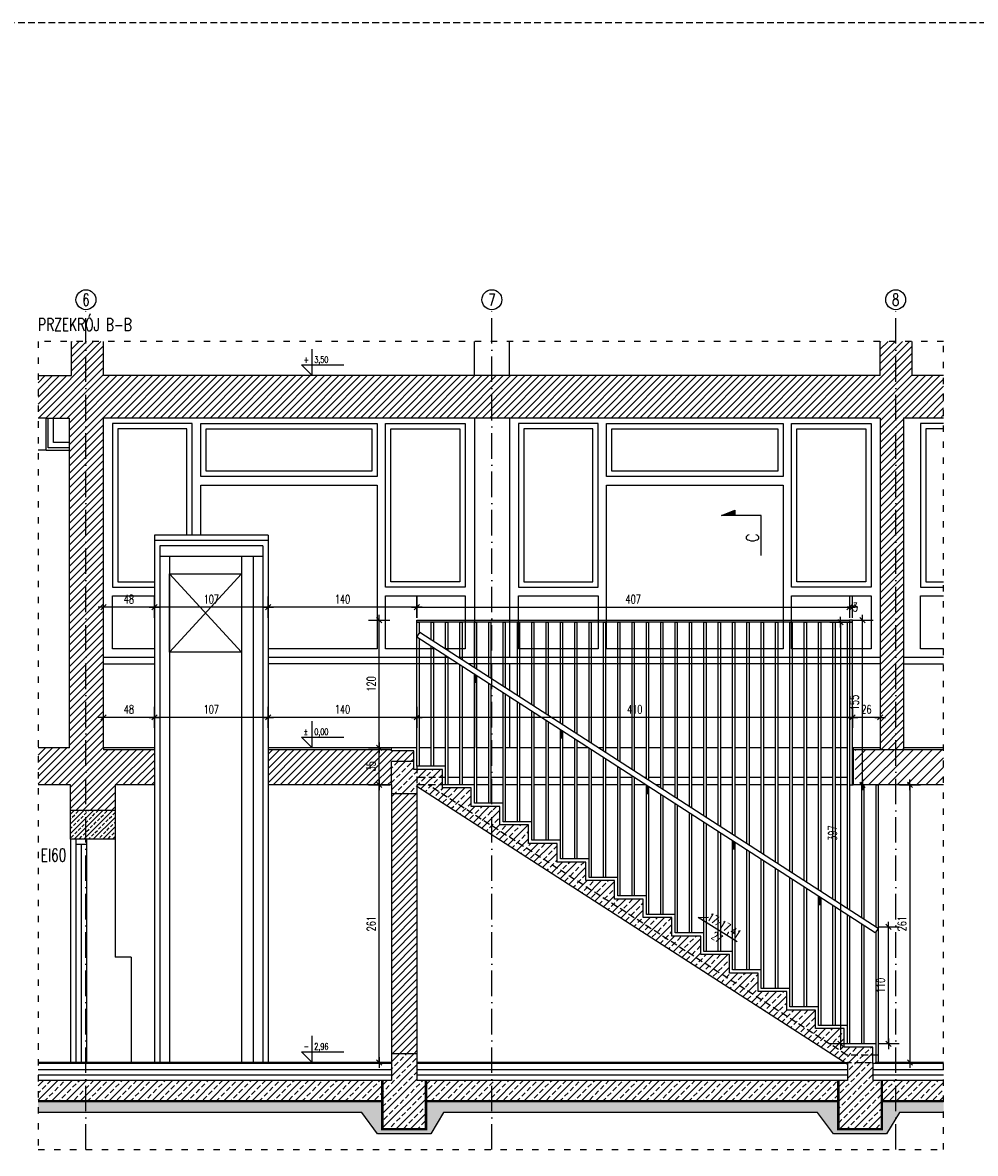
# Model space of a CAD drawing. Header units: millimetres. Extents: x 167273 to 188273, y -125105 to -88145.
# Tile 122 of 210: x 185459 to 186355, y -120168 to -119105. Entities that reach past the tile are written whole.
import ezdxf

# ---------------------------------------------------------------- set-up
doc = ezdxf.new("R2010")
doc.units = ezdxf.units.MM
doc.header["$PDMODE"] = 35
doc.header["$PDSIZE"] = 5
for name, pattern in [('ACAD_ISO03W100', [30, 12, -18]), ('ACAD_ISO10W100', [18, 12, -3, 0, -3]), ('DASHED', [0.75, 0.5, -0.25]), ('HIDDEN', [9.525, 6.35, -3.175])]:
    doc.linetypes.add(name, pattern=pattern)
for name, color, linetype in [('!_balustrada', 173, 'Continuous'), ('!_ppoz', 10, 'Continuous'), ('a-op_leader', 9, 'Continuous'), ('a-op_text', 9, 'Continuous'), ('a-osie', 1, 'ACAD_ISO10W100'), ('a-poziomy', 9, 'Continuous'), ('a-wymiary', 9, 'Continuous'), ('b-cienka', 9, 'Continuous'), ('b-izolacja', 8, 'BATTING'), ('b-przerywana1', 9, 'ACAD_ISO03W100'), ('b-widokowa', 7, 'Continuous'), ('b-ściany', 2, 'Continuous'), ('c-wyposażenie', 5, 'Continuous'), ('h-hatch', 8, 'Continuous')]:
    doc.layers.add(name, color=color, linetype=linetype)
doc.layers.add('x-revclouds', color=190, linetype='HIDDEN', plot=False)
doc.styles.add('PPAB_100', font='romans.shx', dxfattribs={"width": 0.7, "height": 12})
doc.styles.add('PPAB_50', font='romans.shx', dxfattribs={"width": 0.7, "height": 8})
doc.linetypes.add('BATTING', pattern='A,0.0001,-0.1,[134,ltypeshp.shx,S=0.1,R=0,X=-0.1,Y=0],-0.2,[134,ltypeshp.shx,S=0.1,R=180,X=0.1,Y=0],-0.1', length=0.4001)
doc.dimstyles.new('newPPAB_50', dxfattribs={"dimscale": 0, "dimtxt": 8, "dimasz": 1, "dimexe": 10, "dimexo": 10, "dimgap": 3.5, "dimtad": 1, "dimdec": 0, "dimzin": 0, "dimdsep": 46, "dimtxsty": 'PPAB_50', "dimblk": 'tick_50', "dimcen": 0.09, "dimdle": 5, "dimse1": 1, "dimse2": 1, "dimclrd": 9, "dimclre": 9, "dimclrt": 161, "dimadec": 0, "dimazin": 0, "dimtfac": 1, "dimtdec": 0, "dimtix": 1, "dimtofl": 0, "dimtmove": 2, "dimatfit": 3, "dimldrblk": 'tick_50', "dimfxl": 0, "dimtolj": 1, "dimtzin": 0, "dimarcsym": 0})
pattern_1 = [(45, (-30257.706, 36013.798), (-6.7351921, 6.7351921), []), (45, (-30250.971, 36013.798), (-6.7351921, 6.7351921), [4.7625, -2.38125])]
pattern_2 = [(45, (-33936.4083, 32599.1374), (-3.367596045, 3.367596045), [])]

# ---------------------------------------------------------------- blocks, each defined once
blk = doc.blocks.new('kota')
at = {"layer": 'a-op_text'}
for p, q in [((-27153.4, 102049.9), (-27153.4, 102074.9)), ((-27163.4, 102059.9), (-27123.4, 102059.9)), ((-27153.4, 102049.9), (-27163.4, 102059.9))]:
    blk.add_line(p, q, dxfattribs=at)
at = {"layer": 'a-op_text', "style": 'PPAB_50', "flags": 4}
for tag, p in [('ZNAK', (-27161.4, 102061.9)), ('WARTOSC', (-27151.4, 102061.9))]:
    blk.add_attdef(tag, p, '', height=8, dxfattribs=at)
blk = doc.blocks.new('tick_50')
at = {"color": 9, "ltscale": 20}
for p, q in [((-5, 0), (5, 0)), ((0, 10), (0, -10))]:
    blk.add_line(p, q, dxfattribs=at)
at = {"color": 0}
blk.add_line((2.5, 2.5), (-2.5, -2.5), dxfattribs=at)
blk = doc.blocks.new('*D1717')
at = {"layer": 'a-wymiary', "color": 9, "lineweight": -2}
blk.add_line((186264.9, -119758.3), (186240.9, -119758.3), dxfattribs=at)
at = {"layer": 'Defpoints', "color": 0}
for p in [(186239.9, -119758.3), (186239.9, -119786.9, 50.4), (186265.9, -119786.9, 50.4)]:
    blk.add_point(p, dxfattribs=at)
at = {"layer": 'a-wymiary', "color": 9, "lineweight": -2, "rotation": 180}
blk.add_blockref('tick_50', (186239.9, -119758.3), dxfattribs=at)
at = {"layer": 'a-wymiary', "color": 9, "lineweight": -2}
blk.add_blockref('tick_50', (186265.9, -119758.3), dxfattribs=at)
at = {"layer": 'a-wymiary', "color": 161, "insert": (186252.9, -119750.8), "char_height": 8, "attachment_point": 5, "style": 'PPAB_50'}
blk.add_mtext('\\A1;26', dxfattribs=at)
blk = doc.blocks.new('*D1718')
at = {"layer": 'a-wymiary', "color": 9, "lineweight": -2}
blk.add_line((186238.9, -119758.3), (185830.9, -119758.3), dxfattribs=at)
at = {"layer": 'Defpoints', "color": 0}
for p in [(185829.9, -119758.3), (185829.9, -119786.9, 50.4), (186239.9, -119786.9, 50.4)]:
    blk.add_point(p, dxfattribs=at)
at = {"layer": 'a-wymiary', "color": 9, "lineweight": -2, "rotation": 180}
blk.add_blockref('tick_50', (185829.9, -119758.3), dxfattribs=at)
at = {"layer": 'a-wymiary', "color": 9, "lineweight": -2}
blk.add_blockref('tick_50', (186239.9, -119758.3), dxfattribs=at)
at = {"layer": 'a-wymiary', "color": 161, "insert": (186034.9, -119750.8), "char_height": 8, "attachment_point": 5, "style": 'PPAB_50'}
blk.add_mtext('\\A1;410', dxfattribs=at)
blk = doc.blocks.new('*D1719')
at = {"layer": 'a-wymiary', "color": 9, "lineweight": -2}
blk.add_line((185828.9, -119758.3), (185690.9, -119758.3), dxfattribs=at)
at = {"layer": 'Defpoints', "color": 0}
for p in [(185689.9, -119758.3), (185689.9, -119786.9, 50.4), (185829.9, -119786.9, 50.4)]:
    blk.add_point(p, dxfattribs=at)
at = {"layer": 'a-wymiary', "color": 9, "lineweight": -2, "rotation": 180}
blk.add_blockref('tick_50', (185689.9, -119758.3), dxfattribs=at)
at = {"layer": 'a-wymiary', "color": 9, "lineweight": -2}
blk.add_blockref('tick_50', (185829.9, -119758.3), dxfattribs=at)
at = {"layer": 'a-wymiary', "color": 161, "insert": (185759.9, -119750.8), "char_height": 8, "attachment_point": 5, "style": 'PPAB_50'}
blk.add_mtext('\\A1;140', dxfattribs=at)
blk = doc.blocks.new('*D1720')
at = {"layer": 'a-wymiary', "color": 9, "lineweight": -2}
blk.add_line((185688.9, -119758.3), (185583.9, -119758.3), dxfattribs=at)
at = {"layer": 'Defpoints', "color": 0}
for p in [(185582.9, -119758.3), (185582.9, -119786.9, 50.4), (185689.9, -119786.9, 50.4)]:
    blk.add_point(p, dxfattribs=at)
at = {"layer": 'a-wymiary', "color": 9, "lineweight": -2, "rotation": 180}
blk.add_blockref('tick_50', (185582.9, -119758.3), dxfattribs=at)
at = {"layer": 'a-wymiary', "color": 9, "lineweight": -2}
blk.add_blockref('tick_50', (185689.9, -119758.3), dxfattribs=at)
at = {"layer": 'a-wymiary', "color": 161, "insert": (185636.4, -119750.8), "char_height": 8, "attachment_point": 5, "style": 'PPAB_50'}
blk.add_mtext('\\A1;107', dxfattribs=at)
blk = doc.blocks.new('*D1721')
at = {"layer": 'a-wymiary', "color": 9, "lineweight": -2}
blk.add_line((185581.9, -119758.3), (185535.9, -119758.3), dxfattribs=at)
at = {"layer": 'Defpoints', "color": 0}
for p in [(185534.9, -119758.3), (185534.9, -119786.9, 50.4), (185582.9, -119786.9, 50.4)]:
    blk.add_point(p, dxfattribs=at)
at = {"layer": 'a-wymiary', "color": 9, "lineweight": -2, "rotation": 180}
blk.add_blockref('tick_50', (185534.9, -119758.3), dxfattribs=at)
at = {"layer": 'a-wymiary', "color": 9, "lineweight": -2}
blk.add_blockref('tick_50', (185582.9, -119758.3), dxfattribs=at)
at = {"layer": 'a-wymiary', "color": 161, "insert": (185558.9, -119750.8), "char_height": 8, "attachment_point": 5, "style": 'PPAB_50'}
blk.add_mtext('\\A1;48', dxfattribs=at)
blk = doc.blocks.new('*D1776')
at = {"layer": 'a-wymiary', "color": 9, "lineweight": -2}
blk.add_line((186228.5, -119669.9), (186228.5, -120064.5), dxfattribs=at)
at = {"layer": 'Defpoints', "color": 0}
for p in [(186234.9, -119668.9, 50.4), (186228.5, -120065.5), (186234.9, -120065.5, 50.4)]:
    blk.add_point(p, dxfattribs=at)
at = {"layer": 'a-wymiary', "color": 9, "lineweight": -2}
for p, rotation in [((186228.5, -119668.9), 90), ((186228.5, -120065.5), 270)]:
    blk.add_blockref('tick_50', p, dxfattribs=dict(at, rotation=rotation))
at = {"layer": 'a-wymiary', "color": 161, "insert": (186221, -119867.2), "char_height": 8, "attachment_point": 5, "rotation": 90, "style": 'PPAB_50'}
blk.add_mtext('\\A1;397', dxfattribs=at)
blk = doc.blocks.new('*D1778')
at = {"layer": 'a-wymiary', "color": 9, "lineweight": -2}
for p, q in [((186235.9, -119654.7), (186234.9, -119654.7)), ((186240.9, -119654.7), (186241.9, -119654.7))]:
    blk.add_line(p, q, dxfattribs=at)
at = {"layer": 'Defpoints', "color": 0}
for p in [(186239.9, -119654.7), (186236.9, -119666.9, 50.4), (186239.9, -119666.9, 50.4)]:
    blk.add_point(p, dxfattribs=at)
at = {"layer": 'a-wymiary', "color": 9, "lineweight": -2}
blk.add_blockref('tick_50', (186236.9, -119654.7), dxfattribs=at)
at = {"layer": 'a-wymiary', "color": 9, "lineweight": -2, "rotation": 180}
blk.add_blockref('tick_50', (186239.9, -119654.7), dxfattribs=at)
at = {"layer": 'a-wymiary', "color": 161, "insert": (186242.4, -119654.7), "char_height": 8, "attachment_point": 5, "style": 'PPAB_50'}
blk.add_mtext('\\A1;3', dxfattribs=at)
blk = doc.blocks.new('*D1782')
at = {"layer": 'a-wymiary', "color": 9, "lineweight": -2}
blk.add_line((185828.9, -119654.7), (185690.9, -119654.7), dxfattribs=at)
at = {"layer": 'Defpoints', "color": 0}
for p in [(185689.9, -119586.9, 50.4), (185689.9, -119654.7), (185829.9, -119666.9, 50.4)]:
    blk.add_point(p, dxfattribs=at)
at = {"layer": 'a-wymiary', "color": 9, "lineweight": -2, "rotation": 180}
blk.add_blockref('tick_50', (185689.9, -119654.7), dxfattribs=at)
at = {"layer": 'a-wymiary', "color": 9, "lineweight": -2}
blk.add_blockref('tick_50', (185829.9, -119654.7), dxfattribs=at)
at = {"layer": 'a-wymiary', "color": 161, "insert": (185759.9, -119647.2), "char_height": 8, "attachment_point": 5, "style": 'PPAB_50'}
blk.add_mtext('\\A1;140', dxfattribs=at)
blk = doc.blocks.new('*D1783')
at = {"layer": 'a-wymiary', "color": 9, "lineweight": -2}
blk.add_line((185688.9, -119654.7), (185583.9, -119654.7), dxfattribs=at)
at = {"layer": 'Defpoints', "color": 0}
for p in [(185582.9, -119586.9, 50.4), (185689.9, -119586.9, 50.4), (185582.9, -119654.7)]:
    blk.add_point(p, dxfattribs=at)
at = {"layer": 'a-wymiary', "color": 9, "lineweight": -2, "rotation": 180}
blk.add_blockref('tick_50', (185582.9, -119654.7), dxfattribs=at)
at = {"layer": 'a-wymiary', "color": 9, "lineweight": -2}
blk.add_blockref('tick_50', (185689.9, -119654.7), dxfattribs=at)
at = {"layer": 'a-wymiary', "color": 161, "insert": (185636.4, -119647.2), "char_height": 8, "attachment_point": 5, "style": 'PPAB_50'}
blk.add_mtext('\\A1;107', dxfattribs=at)
blk = doc.blocks.new('*D1784')
at = {"layer": 'a-wymiary', "color": 9, "lineweight": -2}
blk.add_line((185581.9, -119654.7), (185535.9, -119654.7), dxfattribs=at)
at = {"layer": 'Defpoints', "color": 0}
for p in [(185582.9, -119586.9, 50.4), (185534.9, -119654.7), (185534.9, -119786.9, 50.4)]:
    blk.add_point(p, dxfattribs=at)
at = {"layer": 'a-wymiary', "color": 9, "lineweight": -2, "rotation": 180}
blk.add_blockref('tick_50', (185534.9, -119654.7), dxfattribs=at)
at = {"layer": 'a-wymiary', "color": 9, "lineweight": -2}
blk.add_blockref('tick_50', (185582.9, -119654.7), dxfattribs=at)
at = {"layer": 'a-wymiary', "color": 161, "insert": (185558.9, -119647.2), "char_height": 8, "attachment_point": 5, "style": 'PPAB_50'}
blk.add_mtext('\\A1;48', dxfattribs=at)
blk = doc.blocks.new('*D1785')
at = {"layer": 'a-wymiary', "color": 9, "lineweight": -2}
blk.add_line((186293.9, -119822.9), (186293.9, -120081.9), dxfattribs=at)
at = {"layer": 'Defpoints', "color": 0}
for p in [(186263.9, -119821.9, 50.4), (186263.9, -120082.9, 50.4), (186293.9, -120082.9)]:
    blk.add_point(p, dxfattribs=at)
at = {"layer": 'a-wymiary', "color": 9, "lineweight": -2}
for p, rotation in [((186293.9, -119821.9), 90), ((186293.9, -120082.9), 270)]:
    blk.add_blockref('tick_50', p, dxfattribs=dict(at, rotation=rotation))
at = {"layer": 'a-wymiary', "color": 161, "insert": (186286.4, -119952.4), "char_height": 8, "attachment_point": 5, "rotation": 90, "style": 'PPAB_50'}
blk.add_mtext('\\A1;261', dxfattribs=at)

msp = doc.modelspace()

# ---------------------------------------------------------------- hatches: boundary and pattern name
at = {"layer": 'a-poziomy', "ltscale": 0.5}
msp.add_hatch(color=256, dxfattribs=at).paths.add_polyline_path([(186128.94, -119563.48), (186116.44, -119568.48), (186128.94, -119568.48)])
at = {"layer": 'h-hatch'}
h = msp.add_hatch(dxfattribs=at)
h.set_pattern_fill('ANSI31', color=256, scale=1.5, style=0)
h.set_pattern_definition(pattern_2)
h.paths.add_polyline_path([(186325.44, -119436.89), (186295.95, -119436.89), (186295.95, -119404.89), (186265.94, -119404.89), (186265.94, -119436.89), (185534.94, -119436.89), (185534.94, -119404.89), (185504.94, -119404.89), (185504.94, -119436.89), (185473.44, -119436.89), (185473.44, -119476.89), (185480.94, -119476.89), (185502.94, -119476.89), (185502.94, -119506.89), (185502.94, -119786.89), (185473.44, -119786.89), (185473.44, -119821.89), (185503.94, -119821.89), (185503.94, -119845.89), (185545.94, -119845.89), (185545.94, -119821.89), (185582.93, -119821.89), (185582.93, -119788.92), (185534.94, -119788.92), (185534.94, -119786.89), (185534.94, -119476.89), (186265.94, -119476.89), (186265.94, -119786.89), (186265.94, -119788.91), (186287.94, -119788.91), (186287.94, -119786.89), (186287.94, -119476.89), (186325.44, -119476.89)])
h = msp.add_hatch(dxfattribs=at)
h.set_pattern_fill('ANSI31', color=256, scale=1.5, style=0)
h.set_pattern_definition(pattern_2)
h.paths.add_polyline_path([(185826.94, -119789.89), (185805.94, -119789.89), (185805.94, -119788.91), (185689.93, -119788.92), (185689.93, -119821.89), (185805.94, -119821.89), (185805.94, -119799.91), (185826.94, -119799.91)])
h = msp.add_hatch(dxfattribs=at)
h.set_pattern_fill('ANSI31', color=256, scale=2, style=0)
h.set_pattern_definition([(45, (-30257.706, 36013.7983), (-4.49012806, 4.49012806), [])])
h.paths.add_polyline_path([(186325.44, -119788.91), (186242.44, -119788.91), (186242.44, -119821.89), (186325.44, -119821.89)])
h = msp.add_hatch(dxfattribs=at)
h.set_pattern_fill('ANSI33', color=256, scale=1.5, style=0)
h.set_pattern_definition(pattern_1)
h.paths.add_polyline_path([(186096.94, -119964.01), (186069.94, -119964.01), (186069.94, -119946.6), (186042.94, -119946.6), (186042.94, -119929.19), (186015.94, -119929.19), (186015.94, -119911.78), (185988.94, -119911.78), (185988.94, -119894.36), (185961.94, -119894.36), (185961.94, -119876.95), (185934.94, -119876.95), (185934.94, -119859.54), (185907.94, -119859.54), (185907.94, -119842.13), (185880.94, -119842.13), (185880.94, -119824.72), (185853.94, -119824.72), (185853.94, -119807.31), (185826.94, -119807.31), (185826.94, -119799.91), (185805.94, -119799.91), (185805.94, -119821.89), (185805.94, -119829.89), (185829.94, -119829.89), (185829.94, -119823.34), (186232.42, -120082.89), (186234.94, -120084.52), (186234.94, -120099.89), (186226.94, -120099.89), (186226.94, -120144.89), (186266.94, -120144.89), (186266.94, -120099.89), (186258.94, -120099.89), (186258.94, -120083.89), (186258.94, -120068.48), (186231.94, -120068.48), (186231.94, -120051.07), (186204.94, -120051.07), (186204.94, -120033.66), (186177.94, -120033.66), (186177.94, -120016.25), (186150.94, -120016.25), (186150.94, -119998.83), (186123.94, -119998.83), (186123.94, -119981.42), (186096.94, -119981.42)])
h = msp.add_hatch(dxfattribs=at)
h.set_pattern_fill('ANSI31', color=256, scale=1.5, style=0)
h.set_pattern_definition([(45, (-30257.706, 36013.7983), (-3.367596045, 3.367596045), [])])
h.paths.add_polyline_path([(185829.94, -119829.89), (185805.94, -119829.89), (185805.94, -120074.89), (185829.94, -120074.89)])
h = msp.add_hatch(dxfattribs=at)
h.set_pattern_fill('ANSI33', color=256, style=0)
h.set_pattern_definition([(45, (12047.5, -8281.542), (-4.49012806, 4.49012806), []), (45, (12051.99, -8281.542), (-4.49012806, 4.49012806), [3.175, -1.5875])])
h.paths.add_polyline_path([(185545.94, -119845.89), (185503.94, -119845.89), (185503.94, -119872.89), (185527.9, -119872.89, -1), (185533.9, -119872.89), (185545.94, -119872.89)])
h.paths.add_polyline_path([(185527.9, -119872.89), (185533.9, -119872.89, 1)], flags=17)
h = msp.add_hatch(dxfattribs=at)
h.set_pattern_fill('ANSI33', color=256, scale=1.5, style=0)
h.set_pattern_definition(pattern_1)
h.paths.add_polyline_path([(185837.94, -120099.89), (185829.94, -120099.89), (185829.94, -120082.89), (185829.94, -120074.89), (185805.94, -120074.89), (185805.94, -120082.89), (185805.94, -120099.89), (185797.94, -120099.89), (185797.94, -120144.89), (185837.94, -120144.89)])
h = msp.add_hatch(dxfattribs=at)
h.set_pattern_fill('ANSI33', color=256, scale=1.5, style=0)
h.set_pattern_definition(pattern_1)
h.paths.add_polyline_path([(185797.94, -120099.89), (185473.44, -120099.89), (185473.44, -120119.89), (185797.94, -120119.89)])
h = msp.add_hatch(dxfattribs=at)
h.set_pattern_fill('ANSI33', color=256, scale=1.5, style=0)
h.set_pattern_definition(pattern_1)
h.paths.add_polyline_path([(186226.94, -120099.89), (185837.94, -120099.89), (185837.94, -120119.89), (186226.94, -120119.89)])
h = msp.add_hatch(dxfattribs=at)
h.set_pattern_fill('ANSI33', color=256, scale=1.5, style=0)
h.set_pattern_definition(pattern_1)
h.paths.add_polyline_path([(186325.44, -120099.89), (186266.94, -120099.89), (186266.94, -120119.89), (186325.44, -120119.89)])
h = msp.add_hatch(dxfattribs=at)
h.set_pattern_fill('DASH', color=256, angle=45, style=0)
h.set_pattern_definition([(45, (-30257.706, 36013.7983), (4e-16, 4.49012806), [3.175, -3.175])])
h.paths.add_polyline_path([(186325.44, -120119.89), (186266.94, -120119.89), (186266.94, -120144.89), (186226.94, -120144.89), (186226.94, -120119.89), (185837.94, -120119.89), (185837.94, -120144.89), (185797.94, -120144.89), (185797.94, -120119.89), (185473.44, -120119.89), (185473.44, -120129.89), (185777.94, -120129.89), (185792.94, -120149.89), (185842.94, -120149.89), (185854.94, -120129.89), (186206.94, -120129.89), (186221.94, -120149.89), (186271.94, -120149.89), (186283.94, -120129.89), (186325.44, -120129.89)])

# ---------------------------------------------------------------- linework, layer by layer
at = {"layer": '!_balustrada'}
for p, q in [((185829.94, -119786.89), (185829.94, -119668.89)), ((185829.94, -119668.89), (185831.94, -119668.89)), ((185831.94, -119668.89), (185831.94, -119679.74)), ((185831.94, -119684.13), (185831.94, -119804.31)), ((185843.44, -119804.31), (185843.44, -119691.55)), ((185845.44, -119692.84), (185845.44, -119804.31)), ((185856.94, -119804.31), (185856.94, -119700.25)), ((185858.94, -119701.54), (185858.94, -119821.72)), ((185870.44, -119821.72), (185870.44, -119708.96)), ((185883.94, -119707.89), (185883.94, -119711.72)), ((185872.44, -119710.25), (185872.44, -119821.72)), ((185883.94, -119717.67), (185883.94, -119786.89)), ((185883.94, -119821.72), (185883.94, -119717.67)), ((185884.44, -119717.99), (185884.44, -119725.31)), ((185885.44, -119718.63), (185885.44, -119725.31)), ((185885.94, -119718.96), (185885.94, -119839.13)), ((185884.44, -119725.31), (185885.44, -119725.31)), ((185897.44, -119839.13), (185897.44, -119726.37)), ((185899.44, -119727.66), (185899.44, -119839.13)), ((185910.94, -119839.13), (185910.94, -119735.08)), ((185912.94, -119736.37), (185912.94, -119856.54)), ((185924.44, -119856.54), (185924.44, -119743.78)), ((185926.44, -119745.07), (185926.44, -119856.54)), ((185937.94, -119856.54), (185937.94, -119752.49)), ((185939.94, -119753.78), (185939.94, -119873.95)), ((185951.44, -119873.95), (185951.44, -119761.2)), ((185953.44, -119762.49), (185953.44, -119873.95)), ((185964.94, -119873.95), (185964.94, -119769.9)), ((185965.44, -119770.22), (185965.44, -119777.55)), ((185966.44, -119770.87), (185966.44, -119777.55)), ((185966.94, -119771.19), (185966.94, -119891.36)), ((185965.44, -119777.55), (185966.44, -119777.55)), ((185978.44, -119891.36), (185978.44, -119778.61)), ((185980.44, -119779.9), (185980.44, -119891.36)), ((185991.94, -119891.36), (185991.94, -119787.31)), ((185993.94, -119788.6), (185993.94, -119908.78)), ((186005.44, -119908.78), (186005.44, -119796.02)), ((186007.44, -119797.31), (186007.44, -119908.78)), ((186018.94, -119908.78), (186018.94, -119804.73)), ((185870.44, -119814.89), (185858.94, -119814.89)), ((185883.94, -119814.89), (185872.44, -119814.89)), ((185897.44, -119814.89), (185885.94, -119814.89)), ((185910.94, -119814.89), (185899.44, -119814.89)), ((185924.44, -119814.89), (185912.94, -119814.89)), ((185937.94, -119814.89), (185926.44, -119814.89)), ((185951.44, -119814.89), (185939.94, -119814.89)), ((185964.94, -119814.89), (185953.44, -119814.89)), ((185978.44, -119814.89), (185966.94, -119814.89)), ((185991.94, -119814.89), (185980.44, -119814.89)), ((186005.44, -119814.89), (185993.94, -119814.89)), ((186018.94, -119814.89), (186007.44, -119814.89)), ((186020.94, -119806.02), (186020.94, -119926.19)), ((186032.44, -119814.89), (186020.94, -119814.89)), ((186032.44, -119926.19), (186032.44, -119813.43)), ((186034.44, -119814.72), (186034.44, -119926.19)), ((186034.71, -119814.89), (186034.44, -119814.89)), ((186045.94, -119814.89), (186043.94, -119814.89)), ((186059.44, -119814.89), (186047.94, -119814.89)), ((186072.94, -119814.89), (186061.44, -119814.89)), ((186086.44, -119814.89), (186074.94, -119814.89)), ((186099.94, -119814.89), (186088.44, -119814.89)), ((186113.44, -119814.89), (186101.94, -119814.89)), ((186126.94, -119814.89), (186115.44, -119814.89)), ((186140.44, -119814.89), (186128.94, -119814.89)), ((186153.94, -119814.89), (186142.44, -119814.89)), ((186167.44, -119814.89), (186155.94, -119814.89)), ((186180.94, -119814.89), (186169.44, -119814.89)), ((186194.44, -119814.89), (186182.94, -119814.89)), ((186207.94, -119814.89), (186196.44, -119814.89)), ((186221.44, -119814.89), (186209.94, -119814.89)), ((186234.94, -119814.89), (186223.44, -119814.89)), ((185831.94, -119821.72), (185829.94, -119821.72)), ((186045.94, -119926.19), (186045.94, -119822.14)), ((186046.44, -119822.46), (186046.44, -119829.78)), ((186047.44, -119823.1), (186047.44, -119829.78)), ((186047.94, -119823.43), (186047.94, -119943.6)), ((186261.94, -119955.48), (186261.94, -119821.89)), ((186261.94, -119821.89), (186263.94, -119821.89)), ((186263.94, -119821.89), (186263.94, -120082.89)), ((186046.44, -119829.78), (186047.44, -119829.78)), ((186059.44, -119943.6), (186059.44, -119830.84)), ((186061.44, -119832.13), (186061.44, -119943.6)), ((186072.94, -119943.6), (186072.94, -119839.55)), ((186074.94, -119840.84), (186074.94, -119961.01)), ((186086.44, -119961.01), (186086.44, -119848.25)), ((186088.44, -119849.54), (186088.44, -119961.01)), ((186099.94, -119961.01), (186099.94, -119856.96)), ((186101.94, -119858.25), (186101.94, -119978.42)), ((186113.44, -119978.42), (186113.44, -119865.67)), ((186115.44, -119866.96), (186115.44, -119978.42)), ((186126.94, -119978.42), (186126.94, -119874.37)), ((186127.44, -119874.7), (186127.44, -119882.02)), ((186128.44, -119875.34), (186128.44, -119882.02)), ((186128.94, -119875.66), (186128.94, -119995.83)), ((186127.44, -119882.02), (186128.44, -119882.02)), ((186153.94, -119995.83), (186153.94, -119891.78)), ((186155.94, -119893.07), (186155.94, -120013.25)), ((186167.44, -120013.25), (186167.44, -119900.49)), ((186169.44, -119901.78), (186169.44, -120013.25)), ((186180.94, -120013.25), (186180.94, -119909.2)), ((186182.94, -119910.49), (186182.94, -120030.66)), ((186194.44, -120030.66), (186194.44, -119917.9)), ((186196.44, -119919.19), (186196.44, -120030.66)), ((186207.94, -120030.66), (186207.94, -119926.61)), ((186208.44, -119926.93), (186208.44, -119934.25)), ((186209.44, -119927.58), (186209.44, -119934.25)), ((186209.94, -119927.9), (186209.94, -120048.07)), ((186208.44, -119934.25), (186209.44, -119934.25)), ((186221.44, -120048.07), (186221.44, -119935.31)), ((186223.44, -119936.6), (186223.44, -120048.07)), ((186234.94, -120048.07), (186234.94, -119944.02)), ((186236.94, -119945.31), (186236.94, -120065.48)), ((186248.44, -120065.48), (186248.44, -119952.73)), ((186250.44, -119954.02), (186250.44, -120065.48)), ((186261.94, -120065.48), (186261.94, -119959.87)), ((186236.94, -120082.89), (186234.94, -120082.89)), ((186250.44, -120082.89), (186248.44, -120082.89)), ((186263.94, -120082.89), (186261.94, -120082.89))]:
    msp.add_line(p, q, dxfattribs=at)
at = {"layer": '!_balustrada', "linetype": 'HIDDEN'}
for p, q in [((185829.94, -119804.31), (185829.94, -119821.72)), ((185856.94, -119814.89), (185829.94, -119814.89)), ((185856.94, -119821.72), (185829.94, -119821.72)), ((186232.42, -120082.89), (186261.94, -120082.89))]:
    msp.add_line(p, q, dxfattribs=at)
at = {"layer": '!_balustrada'}
for points in [[(186236.94, -119668.89), (185829.94, -119668.89), (185829.94, -119666.89), (186236.94, -119666.89)], [(185843.44, -119685.6), (185843.44, -119668.89), (185845.44, -119668.89), (185845.44, -119686.89)], [(185856.94, -119694.31), (185856.94, -119668.89), (185858.94, -119668.89), (185858.94, -119695.6)], [(185870.44, -119703.01), (185870.44, -119668.89), (185872.44, -119668.89), (185872.44, -119704.3)], [(185883.94, -119711.72), (185883.94, -119668.89), (185885.94, -119668.89), (185885.94, -119713.01)], [(185897.44, -119720.42), (185897.44, -119668.89), (185899.44, -119668.89), (185899.44, -119721.71)], [(185910.94, -119729.13), (185910.94, -119668.89), (185912.94, -119668.89), (185912.94, -119730.42)], [(185924.44, -119737.83), (185924.44, -119668.89), (185926.44, -119668.89), (185926.44, -119739.12)], [(185937.94, -119746.54), (185937.94, -119668.89), (185939.94, -119668.89), (185939.94, -119747.83)], [(185951.44, -119755.25), (185951.44, -119668.89), (185953.44, -119668.89), (185953.44, -119756.54)], [(185964.94, -119763.95), (185964.94, -119668.89), (185966.94, -119668.89), (185966.94, -119765.24)], [(185978.44, -119772.66), (185978.44, -119668.89), (185980.44, -119668.89), (185980.44, -119773.95)], [(185991.94, -119781.36), (185991.94, -119668.89), (185993.94, -119668.89), (185993.94, -119782.65)], [(186005.44, -119790.07), (186005.44, -119668.89), (186007.44, -119668.89), (186007.44, -119791.36)], [(186018.94, -119798.78), (186018.94, -119668.89), (186020.94, -119668.89), (186020.94, -119800.07)], [(186032.44, -119807.48), (186032.44, -119668.89), (186034.44, -119668.89), (186034.44, -119808.77)], [(186045.94, -119816.19), (186045.94, -119668.89), (186047.94, -119668.89), (186047.94, -119817.48)], [(186059.44, -119824.89), (186059.44, -119668.89), (186061.44, -119668.89), (186061.44, -119826.18)], [(186072.94, -119833.6), (186072.94, -119668.89), (186074.94, -119668.89), (186074.94, -119834.89)], [(186086.44, -119842.31), (186086.44, -119668.89), (186088.44, -119668.89), (186088.44, -119843.6)], [(186099.94, -119851.01), (186099.94, -119668.89), (186101.94, -119668.89), (186101.94, -119852.3)], [(186113.44, -119859.72), (186113.44, -119668.89), (186115.44, -119668.89), (186115.44, -119861.01)], [(186126.94, -119868.42), (186126.94, -119668.89), (186128.94, -119668.89), (186128.94, -119869.71)], [(186140.44, -119877.13), (186140.44, -119668.89), (186142.44, -119668.89), (186142.44, -119878.42)], [(186153.94, -119885.83), (186153.94, -119668.89), (186155.94, -119668.89), (186155.94, -119887.12)], [(186167.44, -119894.54), (186167.44, -119668.89), (186169.44, -119668.89), (186169.44, -119895.83)], [(186180.94, -119903.25), (186180.94, -119668.89), (186182.94, -119668.89), (186182.94, -119904.54)], [(186194.44, -119911.95), (186194.44, -119668.89), (186196.44, -119668.89), (186196.44, -119913.24)], [(186207.94, -119920.66), (186207.94, -119668.89), (186209.94, -119668.89), (186209.94, -119921.95)], [(186221.44, -119929.36), (186221.44, -119668.89), (186223.44, -119668.89), (186223.44, -119930.65)], [(186234.94, -119938.07), (186234.94, -119668.89), (186236.94, -119668.89), (186236.94, -119939.36)], [(185829.94, -119682.84), (185832.65, -119678.64)], [(186261.23, -119960.97), (185829.94, -119682.84)], [(186263.94, -119956.77), (185832.65, -119678.64)], [(186248.44, -119946.78), (186248.44, -119821.89), (186250.44, -119821.89), (186250.44, -119948.07)], [(186140.44, -119995.83), (186140.44, -119883.08)], [(186142.44, -119884.37), (186142.44, -119995.83)], [(186263.94, -119956.77), (186261.23, -119960.97)]]:
    msp.add_lwpolyline(points, dxfattribs=at)
at = {"layer": '!_balustrada', "color": 3}
for points in [[(186236.94, -119668.89), (186239.94, -119668.89), (186239.94, -119666.89), (186236.94, -119666.89)], [(186239.94, -119821.89), (186240.44, -119821.89), (186240.44, -119814.89), (186239.94, -119814.89)]]:
    msp.add_lwpolyline(points, close=True, dxfattribs=at)
at = {"layer": '!_balustrada'}
msp.add_lwpolyline([(186236.94, -119821.89), (186239.94, -119821.89), (186239.94, -119668.89), (186236.94, -119668.89)], close=True, dxfattribs=at)
at = {"layer": '!_balustrada', "linetype": 'HIDDEN'}
msp.add_lwpolyline([(186263.94, -120075.89), (186234.48, -120075.89), (185840.34, -119821.72)], dxfattribs=at)
at = {"layer": '!_ppoz'}
for p, q in [((185508.94, -119872.89), (185508.94, -120082.89)), ((185518.94, -119877.89), (185508.94, -119877.89)), ((185513.94, -119877.89), (185513.94, -120082.89)), ((185518.94, -119872.89), (185518.94, -120082.89))]:
    msp.add_line(p, q, dxfattribs=at)
at = {"layer": 'a-op_leader'}
msp.add_lwpolyline([(186131.35, -119969.31), (186094.6, -119946.46), (186104.19, -119946.31)], dxfattribs=at)
at = {"layer": 'a-osie', "ltscale": 2}
for p, q in [((185518.44, -120164.89), (185518.44, -119374.89)), ((185900.44, -120164.89), (185900.44, -119374.89)), ((186280.44, -120164.89), (186280.44, -119374.89))]:
    msp.add_line(p, q, dxfattribs=at)
at = {"layer": 'a-osie', "linetype": 'Continuous'}
for centre in [(185518.44, -119365.52), (185900.44, -119365.52), (185900.44, -119365.52), (186280.44, -119365.52)]:
    msp.add_circle(centre, 9.37, dxfattribs=at)
at = {"layer": 'a-poziomy', "ltscale": 0.5}
msp.add_lwpolyline([(186153.94, -119605.98), (186153.94, -119568.48), (186116.44, -119568.48), (186128.94, -119563.48), (186128.94, -119568.48)], dxfattribs=at)
at = {"layer": 'b-cienka'}
for p, q in [((185883.94, -119436.89), (185883.94, -119404.89)), ((185916.94, -119436.89), (185916.94, -119404.89)), ((185883.94, -119476.89), (185883.94, -119701.89)), ((185916.94, -119476.89), (185916.94, -119701.89)), ((185480.94, -119506.89), (185473.44, -119506.89)), ((185916.94, -119707.89), (185916.94, -119733)), ((185916.94, -119738.95), (185916.94, -119786.89))]:
    msp.add_line(p, q, dxfattribs=at)
at = {"layer": 'b-cienka', "ltscale": 0.5}
for p, q in [((185582.93, -119586.89), (185582.93, -119786.89)), ((185689.93, -119586.89), (185582.93, -119586.89)), ((185689.93, -119591.89), (185582.93, -119591.89)), ((185689.93, -119586.89), (185689.93, -119786.89)), ((185587.93, -119596.89), (185587.93, -120082.89)), ((185684.93, -119596.89), (185587.93, -119596.89)), ((185684.93, -119596.89), (185684.93, -120082.89)), ((185684.93, -119606.89), (185587.93, -119606.89)), ((185596.93, -119606.89), (185596.93, -120082.89)), ((185664.93, -119606.89), (185664.93, -120082.89)), ((185675.93, -119606.89), (185675.93, -120082.89)), ((185582.93, -119821.89), (185582.93, -120082.89)), ((185689.93, -119821.89), (185689.93, -120082.89))]:
    msp.add_line(p, q, dxfattribs=at)
at = {"layer": 'b-izolacja', "ltscale": 10}
for p, q in [((185805.94, -120094.89), (185473.44, -120094.89)), ((186234.94, -120094.89), (185829.94, -120094.89)), ((186325.44, -120094.89), (186258.94, -120094.89))]:
    msp.add_line(p, q, dxfattribs=at)
at = {"layer": 'b-przerywana1', "ltscale": 0.5}
msp.add_line((185503.94, -120082.89), (185503.94, -120082.89), dxfattribs=at)
msp.add_lwpolyline([(185473.44, -120164.89), (186325.44, -120164.89), (186325.44, -119404.89), (185473.44, -119404.89)], close=True, dxfattribs=at)
at = {"layer": 'b-przerywana1', "linetype": 'DASHED', "ltscale": 15, "const_width": 1.4}
for points in [[(185796.94, -120099.89), (185796.94, -120145.89), (185838.94, -120145.89), (185838.94, -120099.89)], [(186225.94, -120099.89), (186225.94, -120145.89), (186267.94, -120145.89), (186267.94, -120099.89)], [(185473.44, -120118.89), (185796.94, -120118.89)], [(185838.94, -120118.89), (186225.94, -120118.89)], [(186267.94, -120118.89), (186325.44, -120118.89)]]:
    msp.add_lwpolyline(points, dxfattribs=at)
at = {"layer": 'b-widokowa'}
for p, q in [((185480.94, -119476.89), (185502.94, -119476.89)), ((185482.94, -119504.89), (185482.94, -119476.89)), ((185487.94, -119499.89), (185487.94, -119476.89)), ((185502.94, -119506.89), (185502.94, -119476.89)), ((185502.94, -119504.89), (185482.94, -119504.89)), ((185502.94, -119499.89), (185487.94, -119499.89)), ((185534.94, -119786.89), (185534.94, -119788.92)), ((185805.94, -119789.89), (185805.94, -119786.89)), ((185826.94, -119789.89), (185805.94, -119789.89)), ((185843.44, -119786.89), (185831.94, -119786.89)), ((185856.94, -119786.89), (185845.44, -119786.89)), ((185870.44, -119786.89), (185858.94, -119786.89)), ((185883.94, -119786.89), (185872.44, -119786.89)), ((185897.44, -119786.89), (185885.94, -119786.89)), ((185910.94, -119786.89), (185899.44, -119786.89)), ((185924.44, -119786.89), (185912.94, -119786.89)), ((185937.94, -119786.89), (185926.44, -119786.89)), ((185951.44, -119786.89), (185939.94, -119786.89)), ((185964.94, -119786.89), (185953.44, -119786.89)), ((185978.44, -119786.89), (185966.94, -119786.89)), ((185991.29, -119786.89), (185980.44, -119786.89)), ((186005.44, -119786.89), (186000.52, -119786.89)), ((186018.94, -119786.89), (186007.44, -119786.89)), ((186032.44, -119786.89), (186020.94, -119786.89)), ((186045.94, -119786.89), (186034.44, -119786.89)), ((186059.44, -119786.89), (186047.94, -119786.89)), ((186072.94, -119786.89), (186061.44, -119786.89)), ((186086.44, -119786.89), (186074.94, -119786.89)), ((186099.94, -119786.89), (186088.44, -119786.89)), ((186113.44, -119786.89), (186101.94, -119786.89)), ((186126.94, -119786.89), (186115.44, -119786.89)), ((186140.44, -119786.89), (186128.94, -119786.89)), ((186153.94, -119786.89), (186142.44, -119786.89)), ((186167.44, -119786.89), (186155.94, -119786.89)), ((186180.94, -119786.89), (186169.44, -119786.89)), ((186194.44, -119786.89), (186182.94, -119786.89)), ((186207.94, -119786.89), (186196.44, -119786.89)), ((186221.44, -119786.89), (186209.94, -119786.89)), ((186234.94, -119786.89), (186223.44, -119786.89)), ((186240.44, -119786.89), (186239.94, -119786.89)), ((186265.94, -119786.89), (186265.94, -119788.91)), ((186287.94, -119786.89), (186287.94, -119788.91)), ((185805.94, -119821.89), (185805.94, -119799.91)), ((185897.44, -119821.89), (185885.94, -119821.89)), ((185910.94, -119821.89), (185899.44, -119821.89)), ((185924.44, -119821.89), (185912.94, -119821.89)), ((185937.94, -119821.89), (185926.44, -119821.89)), ((185951.44, -119821.89), (185939.94, -119821.89)), ((185964.94, -119821.89), (185953.44, -119821.89)), ((185978.44, -119821.89), (185966.94, -119821.89)), ((185991.94, -119821.89), (185980.44, -119821.89)), ((186005.44, -119821.89), (185993.94, -119821.89)), ((186018.94, -119821.89), (186007.44, -119821.89)), ((186032.44, -119821.89), (186020.94, -119821.89)), ((186045.56, -119821.89), (186034.44, -119821.89)), ((186059.44, -119821.89), (186054.79, -119821.89)), ((186072.94, -119821.89), (186061.44, -119821.89)), ((186086.44, -119821.89), (186074.94, -119821.89)), ((186099.94, -119821.89), (186088.44, -119821.89)), ((186113.44, -119821.89), (186101.94, -119821.89)), ((186126.94, -119821.89), (186115.44, -119821.89)), ((186140.44, -119821.89), (186128.94, -119821.89)), ((186153.94, -119821.89), (186142.44, -119821.89)), ((186167.44, -119821.89), (186155.94, -119821.89)), ((186180.94, -119821.89), (186169.44, -119821.89)), ((186194.44, -119821.89), (186182.94, -119821.89)), ((186207.94, -119821.89), (186196.44, -119821.89)), ((186221.44, -119821.89), (186209.94, -119821.89)), ((186234.94, -119821.89), (186223.44, -119821.89)), ((185805.94, -119829.89), (185829.94, -119829.89)), ((185545.94, -119845.89), (185503.94, -119845.89)), ((185503.94, -119872.89), (185503.94, -120082.89)), ((185545.94, -119872.89), (185545.94, -119983.89)), ((185560.94, -119983.89), (185545.94, -119983.89)), ((185560.94, -119983.89), (185560.94, -120082.89)), ((185829.94, -120074.89), (185805.94, -120074.89)), ((185805.94, -120083.89), (185473.44, -120083.89)), ((185805.94, -120089.89), (185473.44, -120089.89)), ((185805.94, -120082.89), (185805.94, -120099.89)), ((185829.94, -120082.89), (185829.94, -120099.89)), ((186233.97, -120083.89), (185829.94, -120083.89)), ((186234.94, -120089.89), (185829.94, -120089.89)), ((186232.42, -120082.89), (186234.94, -120084.52)), ((186234.94, -120084.52), (186234.94, -120099.89)), ((186325.44, -120083.89), (186258.94, -120083.89)), ((186258.94, -120083.89), (186258.94, -120099.89)), ((186325.44, -120089.89), (186258.94, -120089.89)), ((185805.94, -120099.89), (185473.44, -120099.89)), ((186234.94, -120099.89), (185829.94, -120099.89)), ((186325.44, -120099.89), (186258.94, -120099.89)), ((185797.94, -120119.89), (185473.44, -120119.89)), ((186226.94, -120119.89), (185837.94, -120119.89)), ((186325.44, -120119.89), (186266.94, -120119.89)), ((185777.94, -120129.89), (185473.44, -120129.89)), ((185792.94, -120149.89), (185777.94, -120129.89)), ((185854.94, -120129.89), (185842.94, -120149.89)), ((186206.94, -120129.89), (185854.94, -120129.89)), ((186221.94, -120149.89), (186206.94, -120129.89)), ((186283.94, -120129.89), (186271.94, -120149.89)), ((186325.44, -120129.89), (186283.94, -120129.89)), ((185842.94, -120149.89), (185792.94, -120149.89)), ((186271.94, -120149.89), (186221.94, -120149.89))]:
    msp.add_line(p, q, dxfattribs=at)
for points in [[(185582.93, -119788.92), (185534.94, -119788.92)], [(185805.94, -119788.91), (185689.93, -119788.92)], [(186258.94, -120083.89), (186258.94, -120068.48), (186231.94, -120068.48), (186231.94, -120051.07), (186204.94, -120051.07), (186204.94, -120033.66), (186177.94, -120033.66), (186177.94, -120016.25), (186150.94, -120016.25), (186150.94, -119998.83), (186123.94, -119998.83), (186123.94, -119981.42), (186096.94, -119981.42), (186096.94, -119964.01), (186069.94, -119964.01), (186069.94, -119946.6), (186042.94, -119946.6), (186042.94, -119929.19), (186015.94, -119929.19), (186015.94, -119911.78), (185988.94, -119911.78), (185988.94, -119894.36), (185961.94, -119894.36), (185961.94, -119876.95), (185934.94, -119876.95), (185934.94, -119859.54), (185907.94, -119859.54), (185907.94, -119842.13), (185880.94, -119842.13), (185880.94, -119824.72), (185853.94, -119824.72), (185853.94, -119807.31), (185826.94, -119807.31), (185826.94, -119789.89)], [(186325.44, -119788.91), (186240.44, -119788.91)], [(185826.94, -119799.91), (185805.94, -119799.91)], [(185805.94, -120099.89), (185797.94, -120099.89), (185797.94, -120144.89), (185837.94, -120144.89), (185837.94, -120099.89), (185829.94, -120099.89)], [(186234.94, -120099.89), (186226.94, -120099.89), (186226.94, -120144.89), (186266.94, -120144.89), (186266.94, -120099.89), (186258.94, -120099.89)]]:
    msp.add_lwpolyline(points, dxfattribs=at)
at = {"layer": 'b-ściany'}
for p, q in [((185504.94, -119436.89), (185504.94, -119404.89)), ((185534.94, -119436.89), (185534.94, -119404.89)), ((186265.94, -119436.89), (186265.94, -119404.89)), ((186295.95, -119436.89), (186295.95, -119404.89)), ((186265.94, -119436.89), (185534.94, -119436.89)), ((186325.44, -119436.89), (186295.95, -119436.89)), ((185480.94, -119476.89), (185473.44, -119476.89)), ((185480.94, -119506.89), (185480.94, -119476.89)), ((185534.94, -119786.92), (185534.94, -119476.89)), ((186265.94, -119476.89), (185534.94, -119476.89)), ((186265.94, -119476.89), (186265.94, -119786.89)), ((186325.44, -119476.89), (186287.94, -119476.89)), ((186287.94, -119476.89), (186287.94, -119786.89)), ((185480.94, -119506.89), (185502.94, -119506.89)), ((185502.94, -119786.89), (185502.94, -119506.89)), ((185502.94, -119786.89), (185473.44, -119786.89)), ((185582.93, -119786.89), (185534.94, -119786.89)), ((185582.93, -119786.89), (185582.93, -119821.89)), ((185829.94, -119786.89), (185689.93, -119786.89)), ((185689.93, -119786.89), (185689.93, -119821.89)), ((186240.44, -119786.89), (186240.44, -119821.89)), ((186265.94, -119786.89), (186240.44, -119786.89)), ((186325.44, -119786.89), (186287.94, -119786.89)), ((185503.94, -119821.89), (185473.44, -119821.89)), ((185503.94, -119872.89), (185503.94, -119821.89)), ((185545.94, -119821.89), (185545.94, -119872.89)), ((185582.93, -119821.89), (185545.94, -119821.89)), ((185805.94, -119821.89), (185689.93, -119821.89)), ((185805.94, -119821.89), (185805.94, -120082.89)), ((185829.94, -119823.34), (185829.94, -120082.89)), ((186325.44, -119821.89), (186240.44, -119821.89)), ((185545.94, -119872.89), (185503.94, -119872.89)), ((185805.94, -120082.89), (185473.44, -120082.89)), ((186232.42, -120082.89), (185829.94, -120082.89)), ((186325.44, -120082.89), (186261.94, -120082.89))]:
    msp.add_line(p, q, dxfattribs=at)
for points in [[(185473.44, -119436.89), (185504.94, -119436.89)], [(186261.94, -120082.89), (186261.94, -120065.48), (186234.94, -120065.48), (186234.94, -120048.07), (186207.94, -120048.07), (186207.94, -120030.66), (186180.94, -120030.66), (186180.94, -120013.25), (186153.94, -120013.25), (186153.94, -119995.83), (186126.94, -119995.83), (186126.94, -119978.42), (186099.94, -119978.42), (186099.94, -119961.01), (186072.94, -119961.01), (186072.94, -119943.6), (186045.94, -119943.6), (186045.94, -119926.19), (186018.94, -119926.19), (186018.94, -119908.78), (185991.94, -119908.78), (185991.94, -119891.36), (185964.94, -119891.36), (185964.94, -119873.95), (185937.94, -119873.95), (185937.94, -119856.54), (185910.94, -119856.54), (185910.94, -119839.13), (185883.94, -119839.13), (185883.94, -119821.72), (185856.94, -119821.72), (185856.94, -119804.31), (185829.94, -119804.31), (185829.94, -119786.89)], [(186232.42, -120082.89), (185829.94, -119823.34)]]:
    msp.add_lwpolyline(points, dxfattribs=at)
at = {"layer": 'c-wyposażenie', "ltscale": 0.5}
for p, q in [((185596.93, -119623.38), (185664.93, -119696.89)), ((185596.93, -119696.89), (185664.93, -119623.38))]:
    msp.add_line(p, q, dxfattribs=at)
msp.add_lwpolyline([(185596.93, -119623.38), (185664.93, -119623.38), (185664.93, -119696.89), (185596.93, -119696.89)], close=True, dxfattribs=at)
at = {"layer": 'h-hatch'}
for p, q in [((185582.93, -119701.89), (185534.94, -119701.89)), ((185534.94, -119707.89), (185582.93, -119707.89)), ((185859.48, -119701.89), (185689.93, -119701.89)), ((185868.79, -119707.89), (185689.93, -119707.89)), ((186265.94, -119701.89), (185868.71, -119701.89)), ((186265.94, -119707.89), (185878.01, -119707.89)), ((186325.44, -119701.89), (186287.94, -119701.89)), ((186287.94, -119707.89), (186325.44, -119707.89))]:
    msp.add_line(p, q, dxfattribs=at)
for points in [[(185618.44, -119586.89), (185618.44, -119481.89), (185543.44, -119481.89), (185543.44, -119635.89), (185582.93, -119635.89)], [(186325.44, -119481.89), (186303.94, -119481.89), (186303.94, -119635.89), (186325.44, -119635.89)], [(185613.44, -119586.89), (185613.44, -119486.89), (185548.44, -119486.89), (185548.44, -119630.89), (185582.93, -119630.89)], [(186325.44, -119486.89), (186308.94, -119486.89), (186308.94, -119630.89), (186325.44, -119630.89)], [(185626.44, -119586.89), (185626.44, -119539.89), (185792.44, -119539.89), (185792.44, -119693.89), (185689.93, -119693.89)], [(186008.44, -119693.89), (186008.44, -119539.89), (186174.44, -119539.89), (186174.44, -119693.89)], [(185582.93, -119693.89), (185543.44, -119693.89), (185543.44, -119643.89), (185582.93, -119643.89)], [(185847.08, -119693.89), (185800.44, -119693.89), (185800.44, -119643.89), (185875.44, -119643.89), (185875.44, -119693.89)], [(186000.44, -119693.89), (185925.44, -119693.89), (185925.44, -119643.89), (186000.44, -119643.89), (186000.44, -119693.89)], [(186182.44, -119693.89), (186182.44, -119643.89), (186257.44, -119643.89), (186257.44, -119693.89), (186182.44, -119693.89)], [(186325.44, -119693.89), (186303.94, -119693.89), (186303.94, -119643.89), (186325.44, -119643.89)], [(185875.44, -119693.89), (185856.3, -119693.89)], [(186174.44, -119693.89), (186174.44, -119693.89), (186008.44, -119693.89), (186008.44, -119693.89)]]:
    msp.add_lwpolyline(points, dxfattribs=at)
for points in [[(185626.44, -119481.89), (185792.44, -119481.89), (185792.44, -119531.89), (185626.44, -119531.89)], [(185800.44, -119481.89), (185875.44, -119481.89), (185875.44, -119635.89), (185800.44, -119635.89)], [(185925.44, -119635.89), (186000.44, -119635.89), (186000.44, -119481.89), (185925.44, -119481.89)], [(186008.44, -119481.89), (186174.44, -119481.89), (186174.44, -119531.89), (186008.44, -119531.89)], [(186182.44, -119481.89), (186257.44, -119481.89), (186257.44, -119635.89), (186182.44, -119635.89)], [(185631.44, -119486.89), (185787.44, -119486.89), (185787.44, -119526.89), (185631.44, -119526.89)], [(185805.44, -119486.89), (185870.44, -119486.89), (185870.44, -119630.89), (185805.44, -119630.89)], [(185930.44, -119630.89), (185995.44, -119630.89), (185995.44, -119486.89), (185930.44, -119486.89)], [(186013.44, -119486.89), (186169.44, -119486.89), (186169.44, -119526.89), (186013.44, -119526.89)], [(186187.44, -119486.89), (186252.44, -119486.89), (186252.44, -119630.89), (186187.44, -119630.89)]]:
    msp.add_lwpolyline(points, close=True, dxfattribs=at)
at = {"layer": 'x-revclouds'}
msp.add_lwpolyline([(184273.44, -119104.89), (188273.44, -119104.89), (188273.44, -123104.89), (184273.44, -123104.89)], close=True, dxfattribs=at)

# ---------------------------------------------------------------- block references
at = {"layer": 'a-op_text'}
ref = msp.add_blockref('kota', (212884.68, -221486.8), dxfattribs=at)
ref.add_attrib('ZNAK', '+', (185723.3, -119424.89), dxfattribs={"height": 6, "style": 'PPAB_100', "width": 0.7})
ref.add_attrib('WARTOSC', '3,50', (185733.3, -119424.89), dxfattribs={"height": 6, "style": 'PPAB_100', "width": 0.7})
ref = msp.add_blockref('kota', (212884.68, -221836.8), dxfattribs=at)
ref.add_attrib('ZNAK', '%%p', (185723.3, -119774.89), dxfattribs={"height": 6, "style": 'PPAB_100', "width": 0.7})
ref.add_attrib('WARTOSC', '0,00', (185733.3, -119774.89), dxfattribs={"height": 6, "style": 'PPAB_100', "width": 0.7})
ref = msp.add_blockref('kota', (212884.68, -222132.8), dxfattribs=at)
ref.add_attrib('ZNAK', '-', (185723.3, -120070.89), dxfattribs={"height": 6, "style": 'PPAB_100', "width": 0.7})
ref.add_attrib('WARTOSC', '2,96', (185733.3, -120070.89), dxfattribs={"height": 6, "style": 'PPAB_100', "width": 0.7})

# ---------------------------------------------------------------- texts
at = {"layer": '!_ppoz', "insert": (185475.89, -119887.82), "char_height": 12, "width": 2937.189, "attachment_point": 4, "style": 'PPAB_100'}
msp.add_mtext('{\\Fromans.shx|c238;EI60}', dxfattribs=at)
at = {"layer": 'a-op_text', "insert": (186151.69, -119593.23), "char_height": 12, "width": 36.3059, "attachment_point": 7, "rotation": 90, "style": 'PPAB_100'}
msp.add_mtext('{\\Fromans.shx|c238;C}', dxfattribs=at)
at = {"layer": 'a-op_text', "ltscale": 0.5, "insert": (186115.66, -119959.55), "char_height": 7.8, "width": 37.5505, "attachment_point": 5, "rotation": 328.01255, "style": 'PPAB_100'}
msp.add_mtext('{\\Fromans.shx|c238;17}x{\\Fromans.shx|c238;17,41}\\P2{\\Fromans.shx|c238;7}', dxfattribs=at)
at = {"layer": 'a-osie', "linetype": 'ACAD_ISO10W100', "char_height": 11.25, "width": 1101.4459, "attachment_point": 5, "style": 'PPAB_100'}
for s, insert in [('6', (185518.44, -119365.52)), ('7', (185900.44, -119365.52)), ('8', (186280.44, -119365.52))]:
    msp.add_mtext(s, dxfattribs=dict(at, insert=insert))
at = {"layer": 'a-wymiary', "insert": (185473.44, -119382.89), "char_height": 12, "width": 174.3763, "attachment_point": 1, "line_spacing_factor": 0.8, "style": 'PPAB_100'}
msp.add_mtext('{\\Fromans.shx|c238;PRZEKRÓJ B-B}', dxfattribs=at)

# ---------------------------------------------------------------- dimensions: what is measured, and where the dimension line sits
at = {"layer": 'a-wymiary'}
for base, p1, p2, picture, middle in [((185534.94, -119654.67, -50.43), (185582.93, -119586.89), (185534.94, -119786.89), '*D1784', (185558.94, -119647.17, -50.43)), ((185582.93, -119654.67, -50.43), (185689.93, -119586.89), (185582.93, -119586.89), '*D1783', (185636.43, -119647.17, -50.43)), ((185689.93, -119654.67, -50.43), (185829.94, -119666.89), (185689.93, -119586.89), '*D1782', (185759.94, -119647.17, -50.43)), ((185534.94, -119758.27, -50.43), (185582.93, -119786.89), (185534.94, -119786.92), '*D1721', (185558.94, -119750.77, -50.43)), ((185582.93, -119758.27, -50.43), (185689.93, -119786.89), (185582.93, -119786.89), '*D1720', (185636.43, -119750.77, -50.43)), ((185689.93, -119758.27, -50.43), (185829.94, -119786.89), (185689.93, -119786.89), '*D1719', (185759.94, -119750.77, -50.43)), ((185829.94, -119758.27, -50.43), (186239.94, -119786.89), (185829.94, -119786.89), '*D1718', (186034.94, -119750.77, -50.43)), ((186239.94, -119758.27, -50.43), (186265.94, -119786.89), (186239.94, -119786.89), '*D1717', (186252.94, -119750.77, -50.43))]:
    dim = msp.add_linear_dim(base=base, p1=p1, p2=p2, dimstyle='newPPAB_50', override={"dimscale": 1}, dxfattribs=at)
    dim.commit()
    dim.dimension.update_dxf_attribs({"geometry": picture, "text_midpoint": middle})
msp.add_linear_dim(base=(186236.94, -119654.67, -50.43), p1=(185829.94, -119666.89), p2=(186236.94, -119666.89), dimstyle='newPPAB_50', override={"dimscale": 1}, dxfattribs=at).render()
dim = msp.add_linear_dim(base=(186239.94, -119654.67, -50.43), p1=(186236.94, -119666.89), p2=(186239.94, -119666.89), dimstyle='newPPAB_50', override={"dimscale": 1}, dxfattribs=at)
dim.commit()
dim.dimension.update_dxf_attribs({"geometry": '*D1778', "text_midpoint": (186242.44, -119654.67, -50.43), "dimtype": 160})
for base, p1, p2 in [((185794.43, -119666.89, -50.43), (185829.94, -119786.89), (185829.94, -119666.89)), ((186249.14, -119666.89, -50.43), (186240.44, -119821.89), (186239.94, -119666.89)), ((185794.43, -119786.89, -50.43), (185805.94, -119821.89), (185829.94, -119786.89)), ((185794.43, -119821.89, -50.43), (185805.94, -120082.89), (185805.94, -119821.89)), ((186273.79, -119955.48, -50.43), (186261.94, -120065.48), (186261.94, -119955.48))]:
    msp.add_linear_dim(base=base, p1=p1, p2=p2, angle=90, dimstyle='newPPAB_50', override={"dimscale": 1}, dxfattribs=at).render()
for base, p1, p2, picture, middle in [((186228.52, -120065.48, -50.43), (186234.94, -119668.89), (186234.94, -120065.48), '*D1776', (186221.02, -119867.19, -50.43)), ((186293.9, -120082.89, -50.43), (186263.94, -119821.89), (186263.94, -120082.89), '*D1785', (186286.4, -119952.39, -50.43))]:
    dim = msp.add_linear_dim(base=base, p1=p1, p2=p2, angle=90, dimstyle='newPPAB_50', override={"dimscale": 1}, dxfattribs=at)
    dim.commit()
    dim.dimension.update_dxf_attribs({"geometry": picture, "text_midpoint": middle})

doc.saveas('drawing.dxf')
